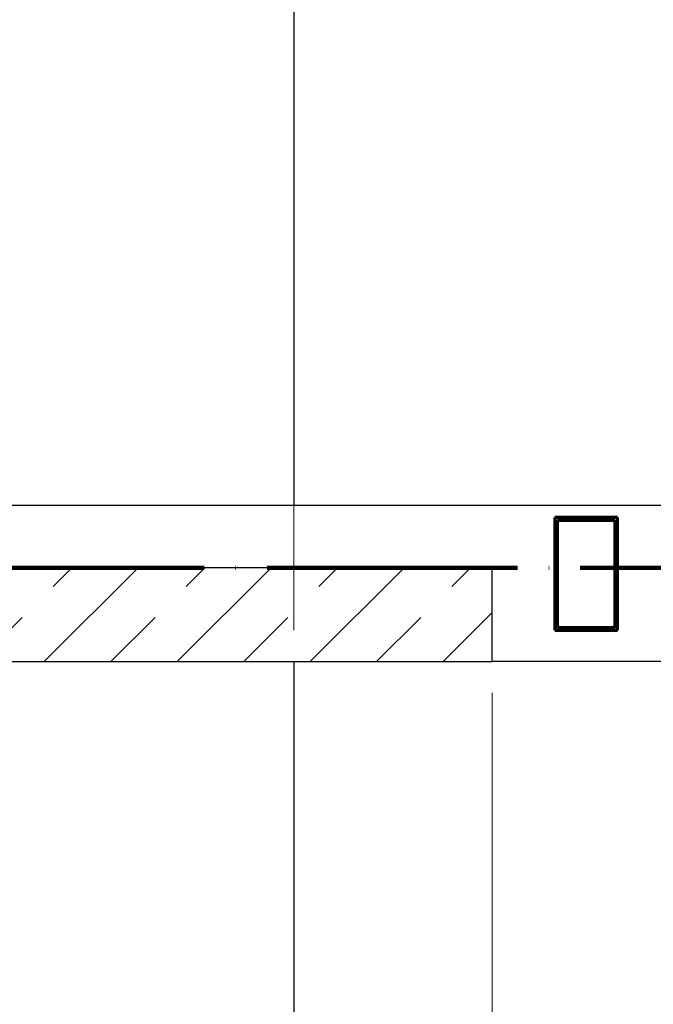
# Model space of a CAD drawing. Header units: millimetres. Extents: x 0 to 60000, y 0 to 29700.
# Tile 16 of 86: x 18464 to 19476, y 6578 to 8150. Entities that reach past the tile are written whole.
import ezdxf

# ---------------------------------------------------------------- set-up
doc = ezdxf.new("R2010")
doc.units = ezdxf.units.MM
for name, pattern in [('ALL_S16', [170, 100, -70]), ('STRICHPUNKT2_S11', [500, 400, -50, 0, -50]), ('STRICHPUNKT2_S5', [1100, 800, -100, 100, -100]), ('VERDECKT2_S2', [270, 200, -70])]:
    doc.linetypes.add(name, pattern=pattern)
for name, color, linetype, lineweight in [('AS_Belki', 7, 'Continuous', 25), ('Ogólne', 7, 'Continuous', 25), ('Osie', 30, 'STRICHPUNKT2_S5', 18), ('Standard', 7, 'Continuous', 25), ('Ściana nośna', 7, 'Continuous', 70)]:
    doc.layers.add(name, color=color, linetype=linetype, lineweight=lineweight)

msp = doc.modelspace()

# ---------------------------------------------------------------- linework, layer by layer
at = {"layer": 'AS_Belki', "color": 30, "linetype": 'Continuous', "lineweight": 70, "transparency": 33554687}
for p, q in [((19318.5, 7354.8), (19318.5, 7174.8)), ((19418.5, 7354.8), (19318.5, 7354.8)), ((19322.5, 7178.8), (19322.5, 7350.8)), ((19322.5, 7350.8), (19414.5, 7350.8)), ((19414.5, 7350.8), (19414.5, 7178.8)), ((19418.5, 7174.8), (19418.5, 7354.8)), ((19318.5, 7174.8), (19418.5, 7174.8)), ((19414.5, 7178.8), (19322.5, 7178.8))]:
    msp.add_line(p, q, dxfattribs=at)
at = {"layer": 'Ogólne', "color": 4, "linetype": 'Continuous', "lineweight": 13, "transparency": 33554687}
msp.add_line((19218.5, 5542.6), (19218.5, 7074.8), dxfattribs=at)
at = {"layer": 'Osie', "color": 1, "linetype": 'STRICHPUNKT2_S11', "lineweight": 140, "transparency": 33554687}
msp.add_line((3356, 7274.8), (44814, 7274.8), dxfattribs=at)
at = {"layer": 'Standard', "color": 3, "linetype": 'Continuous', "lineweight": 25, "transparency": 33554687}
for p, q in [((18902, 8724.8), (18902, 7374.8)), ((18227, 7374.8), (23860, 7374.8)), ((18902, 7124.8), (18902, 6024.8)), ((22868.5, 7124.8), (19218.5, 7124.8))]:
    msp.add_line(p, q, dxfattribs=at)
at = {"layer": 'Standard', "color": 3, "linetype": 'VERDECKT2_S2', "lineweight": 18, "transparency": 33554687}
msp.add_line((18902, 7374.8), (18902, 7124.8), dxfattribs=at)
at = {"layer": 'Ściana nośna', "color": 3, "linetype": 'Continuous', "lineweight": 25, "transparency": 33554687}
for p, q in [((19218.5, 7274.8), (18227, 7274.8)), ((19218.5, 7124.8), (19218.5, 7274.8)), ((18227, 7124.8), (19218.5, 7124.8))]:
    msp.add_line(p, q, dxfattribs=at)
at = {"layer": 'Ściana nośna', "color": 8, "linetype": 'ALL_S16', "lineweight": 35, "transparency": 33554687}
for p, q in [((18397.5, 7124.8), (18547.5, 7274.8)), ((18609.7, 7124.8), (18759.7, 7274.8)), ((18821.8, 7124.8), (18971.8, 7274.8)), ((19033.9, 7124.8), (19183.9, 7274.8))]:
    msp.add_line(p, q, dxfattribs=at)
at = {"layer": 'Ściana nośna', "color": 8, "linetype": 'Continuous', "lineweight": 35, "transparency": 33554687}
for p, q in [((18503.6, 7124.8), (18653.6, 7274.8)), ((18715.7, 7124.8), (18865.7, 7274.8)), ((18927.9, 7124.8), (19077.9, 7274.8)), ((19140, 7124.8), (19218.5, 7203.2))]:
    msp.add_line(p, q, dxfattribs=at)

doc.saveas('drawing.dxf')
